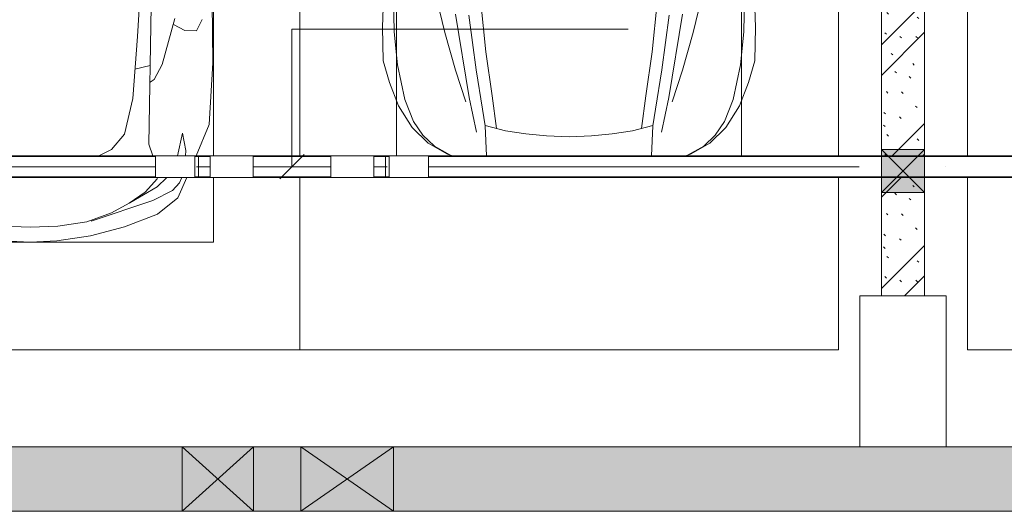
# Model space of a CAD drawing. Header units: millimetres. Extents: x -32229 to 192519, y -13689 to 125138.
# Tile 125 of 256: x 31136 to 35706, y 46900 to 49182. Entities that reach past the tile are written whole.
import ezdxf

# ---------------------------------------------------------------- set-up
doc = ezdxf.new("R2010")
doc.units = ezdxf.units.MM
doc.linetypes.add('ADSK_Осевая', pattern=[2800, 2000, -400, 0, -400])
doc.layers.add('A-DETL-____-OTLN', color=7, linetype='Continuous', lineweight=9, true_color=0x00a600)
for name, color, linetype, lineweight in [('A-DETL-GENF-OTLN', 7, 'Continuous', 18), ('A-GLAZ-____-MCUT', 7, 'Continuous', 9), ('A-GLAZ-____-OTLN', 7, 'Continuous', 18), ('A-WALL-____-MCUT', 7, 'Continuous', 40), ('A-WALL-____-OTLN', 7, 'Continuous', 18), ('A-WALL-____-PATT', 7, 'Continuous', 40), ('C-PRKG-____-OTLN', 7, 'Continuous', 18), ('E-CABL-TRAY-CNTR', 7, 'ADSK_Осевая', 18), ('E-CABL-TRAY-OTLN', 7, 'Continuous', 18), ('I-WALL-____-MCUT', 7, 'Continuous', 40), ('S-COLS-____-MCUT', 7, 'Continuous', 40), ('S-COLS-____-OTLN', 7, 'Continuous', 18)]:
    doc.layers.add(name, color=color, linetype=linetype, lineweight=lineweight)

# ---------------------------------------------------------------- blocks, each defined once
blk = doc.blocks.new('АР_Машиноместо - 4900x2400_М__5300х2500_-V90--01 ЭЛ')
at = {"layer": 'A-DETL-GENF-OTLN', "color": 253, "lineweight": 13, "true_color": 0xaaaaaa}
for p, q in [((686, 4391.6), (596.3, 4340.6)), ((708.9, 4400.3), (686, 4391.6)), ((861.2, 4260.3), (867.1, 4400.3)), ((1638.8, 4260.3), (1632.9, 4400.3)), ((1791.1, 4400.3), (1814, 4391.6)), ((1814, 4391.6), (1903.7, 4340.6)), ((596.3, 4340.6), (522.5, 4267.9)), ((1050.4, 4297.3), (955.5, 4283.9)), ((1146, 4306.7), (1050.4, 4297.3)), ((1250, 4312), (1146, 4306.7)), ((1250, 4312), (1354, 4306.7)), ((1354, 4306.7), (1449.6, 4297.3)), ((1449.6, 4297.3), (1544.5, 4283.9)), ((1903.7, 4340.6), (1977.5, 4267.9)), ((522.5, 4267.9), (458.6, 4167)), ((955.5, 4283.9), (861, 4259.4)), ((914, 4272.5), (893.6, 4121.6)), ((1544.5, 4283.9), (1639, 4259.4)), ((1586, 4272.5), (1606.4, 4121.6)), ((1977.5, 4267.9), (2041.4, 4167)), ((458.6, 4167), (416.4, 4059.2)), ((2041.4, 4167), (2083.6, 4059.2)), ((893.6, 4121.6), (863.9, 3917.5)), ((1606.4, 4121.6), (1636.1, 3917.5)), ((416.4, 4059.2), (387.4, 3958.4)), ((2083.6, 4059.2), (2112.6, 3958.4)), ((387.4, 3958.4), (384, 3802.9)), ((2112.6, 3958.4), (2116, 3802.9)), ((863.9, 3917.5), (840.1, 3687.8)), ((1636.1, 3917.5), (1659.9, 3687.8)), ((384, 3802.9), (390.2, 3630)), ((2116, 3802.9), (2109.8, 3630))]:
    blk.add_line(p, q, dxfattribs=at)
at = {"layer": 'A-DETL-GENF-OTLN', "color": 254, "lineweight": 13, "true_color": 0xd4d4d4}
for p, q in [((696.3, 4395.8), (625, 4354.8)), ((1803.7, 4395.8), (1875, 4354.8)), ((625, 4354.8), (571.5, 4303.1)), ((1875, 4354.8), (1928.5, 4303.1)), ((571.5, 4303.1), (527.8, 4239.8)), ((1928.5, 4303.1), (1972.2, 4239.8)), ((786.9, 4128.3), (821.1, 4289.8)), ((849, 4182.8), (861.2, 4260.3)), ((1651, 4182.8), (1638.8, 4260.3)), ((1713.1, 4128.3), (1678.9, 4289.8)), ((527.8, 4239.8), (488.6, 4138.1)), ((1972.2, 4239.8), (2011.4, 4138.1)), ((819.4, 4000.8), (849, 4182.8)), ((1680.6, 4000.8), (1651, 4182.8)), ((488.6, 4138.1), (454.7, 3976.8)), ((722.7, 4001.8), (771.7, 4149.8)), ((723.2, 3741.5), (786.9, 4128.3)), ((1776.8, 3741.5), (1713.1, 4128.3)), ((1777.3, 4001.8), (1728.3, 4149.8)), ((2011.4, 4138.1), (2045.3, 3976.8)), ((454.7, 3976.8), (438.6, 3823.4)), ((673.6, 3827.1), (722.7, 4001.8)), ((785.7, 3746.6), (819.4, 4000.8)), ((1714.3, 3746.6), (1680.6, 4000.8)), ((1826.4, 3827.1), (1777.3, 4001.8)), ((2045.3, 3976.8), (2061.4, 3823.4)), ((438.6, 3823.4), (434.2, 3623.7)), ((602.3, 3530.2), (673.6, 3827.1)), ((1897.7, 3530.2), (1826.4, 3827.1)), ((2061.4, 3823.4), (2065.8, 3623.7))]:
    blk.add_line(p, q, dxfattribs=at)
at = {"layer": 'C-PRKG-____-OTLN', "color": 253, "lineweight": 13, "true_color": 0xaaaaaa}
for p, q in [((2500, 5300), (0, 5300)), ((0, 4500.3), (0, 5300)), ((2500, 4500.3), (2500, 5300)), ((0, 0), (0, 4400.3)), ((450, 800), (450, 4400.3)), ((2050, 800), (2050, 4400.3)), ((2500, 0), (2500, 4400.3))]:
    blk.add_line(p, q, dxfattribs=at)
blk = doc.blocks.new('АР_Машиноместо - 5300x2500_С-V89--01 ЭЛ')
at = {"layer": 'A-DETL-GENF-OTLN', "color": 253, "lineweight": 13, "true_color": 0xaaaaaa}
for p, q in [((1768.8, -3507.6), (1747.8, -3845.6)), ((2096.6, -3968), (2094.4, -3688.5)), ((1810.7, -3705.5), (1800.3, -4345.5)), ((1921.3, -3762.9), (1861.3, -3975.4)), ((1967.5, -3818.1), (1914.5, -3790.5)), ((2046.9, -3766.3), (2021.6, -3819.3)), ((2021.6, -3819.3), (1967.5, -3818.1)), ((1747.8, -3845.6), (1725.6, -4132.9)), ((1861.3, -3975.4), (1824.8, -4045.5)), ((2080.4, -4254.2), (2096.6, -3968)), ((1824.8, -4045.5), (1805.4, -4057.6)), ((1725.6, -4132.9), (1687.5, -4298.9)), ((1933.3, -4400.3), (1956.3, -4295.1)), ((1956.3, -4295.1), (1971.6, -4374.7)), ((2019, -4400.3), (2080.4, -4254.2)), ((1687.5, -4298.9), (1627.3, -4370.2)), ((1627.3, -4370.2), (1567.4, -4400.3)), ((1800.3, -4345.5), (1818.4, -4400.3)), ((1971.6, -4374.7), (1969.5, -4400.3)), ((1782.9, -4568.9), (1840.4, -4505.3)), ((1838.2, -4543.1), (1883.3, -4500.3)), ((1934.1, -4595.1), (1976.2, -4500.3)), ((1952.4, -4500.3), (1942.5, -4525.7)), ((1708.7, -4619.7), (1782.9, -4568.9)), ((1711.5, -4617.7), (1838.2, -4543.1)), ((1909.3, -4560.1), (1819.3, -4606.5)), ((1942.5, -4525.7), (1909.3, -4560.1)), ((1819.3, -4606.5), (1533, -4703.6)), ((1840.9, -4669.9), (1934.1, -4595.1)), ((1626.1, -4665.1), (1708.7, -4619.7)), ((1511.8, -4706.7), (1626.1, -4665.1)), ((1687.3, -4729.4), (1840.9, -4669.9)), ((1250, -4731.7), (1122.2, -4726.4)), ((1250, -4731.7), (1377.8, -4726.4)), ((1377.8, -4726.4), (1511.8, -4706.7)), ((1529.8, -4771.8), (1687.3, -4729.4)), ((1250, -4800), (1126.4, -4794.1)), ((1250, -4800), (1373.6, -4794.1)), ((1373.6, -4794.1), (1529.8, -4771.8))]:
    blk.add_line(p, q, dxfattribs=at)
at = {"layer": 'A-DETL-GENF-OTLN', "color": 254, "lineweight": 13, "true_color": 0xd4d4d4}
blk.add_line((1805.4, -3980.4), (1734.9, -3996.8), dxfattribs=at)
at = {"layer": 'C-PRKG-____-OTLN', "color": 253, "lineweight": 13, "true_color": 0xaaaaaa}
for p, q in [((2500, 0), (2500, -4400.3)), ((2100, -500), (2100, -4400.3)), ((2100, -4500.3), (2100, -4800)), ((2500, -4500.3), (2500, -5300)), ((400, -4800), (2100, -4800)), ((2500, -5300), (0, -5300))]:
    blk.add_line(p, q, dxfattribs=at)
blk = doc.blocks.new('АР_Машиноместо - 4900x2400_М__5300х2500_-V92--01 ЭЛ')
at = {"layer": 'C-PRKG-____-OTLN', "color": 253, "lineweight": 13, "true_color": 0xaaaaaa}
for p, q in [((0, 0), (0, -4400.3)), ((0, -4500.3), (0, -5300)), ((2500, -5300), (0, -5300))]:
    blk.add_line(p, q, dxfattribs=at)
blk = doc.blocks.new('АР_Отверстие прямоугольное - ЭОМ-3133633--01 ЭЛ')
at = {"layer": 'A-GLAZ-____-OTLN', "lineweight": 13, "true_color": 0xf0f0f0}
blk.add_hatch(color=7, dxfattribs=at).paths.add_polyline_path([(225, 100), (25, 100), (25, -100), (225, -100)])
at = {"layer": 'A-GLAZ-____-MCUT', "color": 253, "lineweight": 13, "true_color": 0xaaaaaa}
for p, q in [((25, 100), (25, -100)), ((225, 100), (225, -100))]:
    blk.add_line(p, q, dxfattribs=at)
at = {"layer": 'A-GLAZ-____-OTLN', "color": 253, "lineweight": 5, "true_color": 0xaaaaaa}
for p, q in [((225, 100), (25, -100)), ((25, 100), (225, -100))]:
    blk.add_line(p, q, dxfattribs=at)
at = {"layer": 'A-GLAZ-____-OTLN', "color": 253, "lineweight": 13, "true_color": 0xaaaaaa}
for p, q in [((225, 100), (25, 100)), ((25, 100), (25, -100)), ((225, -100), (225, 100)), ((25, -100), (225, -100))]:
    blk.add_line(p, q, dxfattribs=at)
blk = doc.blocks.new('АР_Отверстие прямоугольное - ВК-5561483--01 ЭЛ')
at = {"layer": 'A-GLAZ-____-OTLN', "lineweight": 13, "true_color": 0xf0f0f0}
blk.add_hatch(color=7, dxfattribs=at).paths.add_polyline_path([(340, 150), (-90, 150), (-90, -150), (340, -150)])
at = {"layer": 'A-GLAZ-____-MCUT', "color": 253, "lineweight": 13, "true_color": 0xaaaaaa}
for p, q in [((-90, 150), (-90, -150)), ((340, 150), (340, -150))]:
    blk.add_line(p, q, dxfattribs=at)
at = {"layer": 'A-GLAZ-____-OTLN', "color": 253, "lineweight": 5, "true_color": 0xaaaaaa}
for p, q in [((340, 150), (-90, -150)), ((-90, 150), (340, -150))]:
    blk.add_line(p, q, dxfattribs=at)
at = {"layer": 'A-GLAZ-____-OTLN', "color": 253, "lineweight": 13, "true_color": 0xaaaaaa}
for p, q in [((340, 150), (-90, 150)), ((-90, 150), (-90, -150)), ((340, -150), (340, 150)), ((-90, -150), (340, -150))]:
    blk.add_line(p, q, dxfattribs=at)
blk = doc.blocks.new('АР_Отверстие прямоугольное - ВК-5556621--01 ЭЛ')
at = {"layer": 'A-GLAZ-____-OTLN', "lineweight": 13, "true_color": 0xf0f0f0}
blk.add_hatch(color=7, dxfattribs=at).paths.add_polyline_path([(-40, -150), (290, -150), (290, 150), (-40, 150)])
at = {"layer": 'A-GLAZ-____-MCUT', "color": 253, "lineweight": 13, "true_color": 0xaaaaaa}
for p, q in [((-40, 150), (-40, -150)), ((290, 150), (290, -150))]:
    blk.add_line(p, q, dxfattribs=at)
at = {"layer": 'A-GLAZ-____-OTLN', "color": 253, "lineweight": 5, "true_color": 0xaaaaaa}
for p, q in [((290, 150), (-40, -150)), ((-40, 150), (290, -150))]:
    blk.add_line(p, q, dxfattribs=at)
at = {"layer": 'A-GLAZ-____-OTLN', "color": 253, "lineweight": 13, "true_color": 0xaaaaaa}
for p, q in [((290, 150), (-40, 150)), ((-40, 150), (-40, -150)), ((290, -150), (290, 150)), ((-40, -150), (290, -150))]:
    blk.add_line(p, q, dxfattribs=at)
blk = doc.blocks.new('Наметкина 10_РД_АР_П_отсоединено_rvt-1--01 ЭЛ')
at = {"layer": 'A-WALL-____-PATT', "lineweight": 5, "true_color": 0xaaaaaa}
h = blk.add_hatch(dxfattribs=at)
h.set_pattern_fill('FP_6', color=253, style=0, pattern_type=2)
h.set_pattern_definition([(135, (300.56, 377.28), (-565.6854, 6e-14), [10, -790]), (135, (349.8, 474.73), (-565.6854, 6e-14), [10, -790]), (135, (423.93, 473.06), (-565.6854, 6e-14), [10, -790]), (135, (229.92, 447.9), (-565.6854, 6e-14), [10, -790]), (135, (155.08, 447.9), (-565.6854, 6e-14), [10, -790]), (135, (114.9, 369.03), (-565.6854, 6e-14), [10, -790]), (135, (132.43, 285.8), (-565.6854, 6e-14), [10, -790]), (135, (214.66, 322), (-565.6854, 6e-14), [10, -790]), (135, (198.16, 261.88), (-565.6854, 6e-14), [10, -790]), (135, (45.2, 272.9), (-565.6854, 6e-14), [10, -790]), (135, (42.32, 336.16), (-565.6854, 6e-14), [10, -790]), (135, (92.26, 192.24), (-565.6854, 6e-14), [10, -790]), (135, (7.07, 149.2), (-565.6854, 6e-14), [10, -790]), (135, (80.6, 95.1), (-565.6854, 6e-14), [10, -790]), (135, (79.53, 36.94), (-565.6854, 6e-14), [10, -790]), (135, (153.87, 74.56), (-565.6854, 6e-14), [10, -790]), (135, (228.35, 124.8), (-565.6854, 6e-14), [10, -790]), (135, (279.75, 180.4), (-565.6854, 6e-14), [10, -790]), (135, (282.9, 31.63), (-565.6854, 6e-14), [10, -790]), (135, (377.38, 53.45), (-565.6854, 6e-14), [10, -790]), (135, (352.28, 102.7), (-565.6854, 6e-14), [10, -790]), (135, (354.05, 0), (-565.6854, 6e-14), [10, -790]), (135, (553.23, 16.45), (-565.6854, 6e-14), [10, -790]), (135, (542.38, 63.45), (-565.6854, 6e-14), [10, -790]), (135, (536.58, 239.3), (-565.6854, 6e-14), [10, -790]), (135, (475.85, 203.9), (-565.6854, 6e-14), [10, -790]), (135, (475.85, 316.54), (-565.6854, 6e-14), [10, -790]), (135, (520.8, 408.7), (-565.6854, 6e-14), [10, -790]), (135, (551.1, 470.8), (-565.6854, 6e-14), [10, -790]), (135, (235.25, 537.93), (-565.6854, 6e-14), [10, -790]), (135, (407.25, 547.65), (-565.6854, 6e-14), [10, -790]), (135, (94.5, 558.6), (-565.6854, 6e-14), [10, -790]), (135, (46.4, 532.3), (-565.6854, 6e-14), [10, -790]), (135, (85.56, 465.04), (-565.6854, 6e-14), [10, -790]), (135, (355.53, 181.14), (-565.6854, 6e-14), [10, -790]), (135, (362.23, 243.6), (-565.6854, 6e-14), [10, -790]), (135, (413.45, 344.1), (-565.6854, 6e-14), [10, -790]), (135, (286.3, 273.25), (-565.6854, 6e-14), [10, -790]), (135, (423.02, 263.72), (-565.6854, 6e-14), [10, -790]), (135, (162.94, 190.2), (-565.6854, 6e-14), [10, -790]), (135, (470.25, 120.93), (-565.6854, 6e-14), [10, -790]), (135, (484.48, 9.78), (-565.6854, 6e-14), [10, -790]), (45, (0, 212.13), (-565.6854, 0), []), (45, (212.13, 0), (-565.6854, 0), []), (45, (353.55, 0), (-565.6854, 0), []), (45, (0, 353.55), (-565.6854, 0), [])])
h.paths.add_polyline_path([(35335.3, 47900), (35335.3, 48449.7), (35135.3, 48449.7), (35135.3, 47900)])
h.paths.add_polyline_path([(35135.3, 48549.7), (35335.3, 48549.7), (35335.3, 51750), (35135.3, 51750), (35135.3, 48580)])
h = blk.add_hatch(dxfattribs=at)
h.set_pattern_fill('FP_1', color=253, style=0, pattern_type=2)
h.set_pattern_definition([(45, (0, 0), (-228.0985, 228.0985), []), (45, (228.1, 0), (-228.0985, 228.0985), [403.225, -80.645, 6.706, -73.939])])
h.paths.add_polyline_path([(16035.3, 46900), (51405.3, 46900), (51405.3, 47200), (16035.3, 47200)])
at = {"layer": 'A-WALL-____-MCUT', "color": 253, "lineweight": 13, "true_color": 0xaaaaaa}
for p, q in [((31890.3, 47200), (27335.3, 47200)), ((32220.3, 47200), (31890.3, 47200)), ((32440.3, 47200), (32220.3, 47200)), ((32870.3, 47200), (32440.3, 47200)), ((35035.3, 47200), (32870.3, 47200)), ((43135.3, 47200), (35435.3, 47200)), ((16035.3, 46900), (31890.3, 46900)), ((31890.3, 46900), (32220.3, 46900)), ((32220.3, 46900), (32440.3, 46900)), ((32440.3, 46900), (32870.3, 46900)), ((32870.3, 46900), (51405.3, 46900))]:
    blk.add_line(p, q, dxfattribs=at)
at = {"layer": 'A-WALL-____-OTLN', "color": 253, "lineweight": 13, "true_color": 0xaaaaaa}
blk.add_line((35435.3, 47200), (35035.3, 47200), dxfattribs=at)
at = {"layer": 'I-WALL-____-MCUT', "color": 253, "lineweight": 13, "true_color": 0xaaaaaa}
for p, q in [((35135.3, 49450), (35135.3, 48580)), ((35335.3, 48580), (35335.3, 49450)), ((35135.3, 48580), (35135.3, 48549.7)), ((35335.3, 48549.7), (35335.3, 48580)), ((35135.3, 48449.7), (35135.3, 48380)), ((35335.3, 48380), (35335.3, 48449.7)), ((35135.3, 48380), (35135.3, 47900)), ((35335.3, 47900), (35335.3, 48380)), ((35135.3, 47900), (35335.3, 47900))]:
    blk.add_line(p, q, dxfattribs=at)
at = {"layer": 'S-COLS-____-MCUT', "color": 253, "lineweight": 15, "true_color": 0xaaaaaa}
for p, q in [((35435.3, 47900), (35035.3, 47900)), ((35035.3, 47900), (35035.3, 47200)), ((35435.3, 47200), (35435.3, 47900))]:
    blk.add_line(p, q, dxfattribs=at)
at = {"layer": 'S-COLS-____-OTLN', "color": 253, "lineweight": 15, "true_color": 0xaaaaaa}
blk.add_line((35035.3, 47200), (35435.3, 47200), dxfattribs=at)
at = {"layer": 'A-GLAZ-____-OTLN', "color": 253, "lineweight": 13, "true_color": 0xaaaaaa}
for name, p, rotation in [('АР_Отверстие прямоугольное - ЭОМ-3133633--01 ЭЛ', (35235.3, 48355), 89.99999999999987), ('АР_Отверстие прямоугольное - ВК-5556621--01 ЭЛ', (32180.3, 47050), 180), ('АР_Отверстие прямоугольное - ВК-5561483--01 ЭЛ', (32780.3, 47050), 180)]:
    blk.add_blockref(name, p, dxfattribs=dict(at, rotation=rotation))
at = {"layer": 'C-PRKG-____-OTLN', "color": 253, "lineweight": 13, "true_color": 0xaaaaaa}
for name, p in [('АР_Машиноместо - 5300x2500_С-V89--01 ЭЛ', (29935.3, 52950)), ('АР_Машиноместо - 4900x2400_М__5300х2500_-V92--01 ЭЛ', (35535.3, 52950))]:
    blk.add_blockref(name, p, dxfattribs=at)
at = {"layer": 'C-PRKG-____-OTLN', "color": 253, "lineweight": 13, "true_color": 0xaaaaaa, "rotation": 180}
blk.add_blockref('АР_Машиноместо - 4900x2400_М__5300х2500_-V90--01 ЭЛ', (34935.3, 52950), dxfattribs=at)
blk = doc.blocks.new('M_Вертикальный внутренний изгиб-колено для канального - Стандартное-2611030--01 ЭЛ')
at = {"layer": 'E-CABL-TRAY-OTLN', "color": 5, "true_color": 0x0000ff}
for p, q in [((31766.7, 48449.7), (31766.7, 48549.7)), ((31841.7, 48549.7), (31766.7, 48549.7)), ((31841.7, 48549.7), (31878.2, 48549.7)), ((31878.2, 48549.7), (31948, 48549.7)), ((31948, 48549.7), (31948, 48449.7)), ((31766.7, 48449.7), (31841.7, 48449.7)), ((31878.2, 48449.7), (31841.7, 48449.7)), ((31948, 48449.7), (31878.2, 48449.7))]:
    blk.add_line(p, q, dxfattribs=at)
blk = doc.blocks.new('M_Вертикальный внутренний изгиб-колено для канального - Стандартное-V320--01 ЭЛ')
at = {"layer": 'E-CABL-TRAY-OTLN', "color": 5, "true_color": 0x0000ff}
for p, q in [((32851.2, 48449.7), (32851.2, 48549.7)), ((32921.1, 48549.7), (32851.2, 48549.7)), ((32921.1, 48549.7), (32957.6, 48549.7)), ((32957.6, 48549.7), (33032.6, 48549.7)), ((33032.6, 48549.7), (33032.6, 48449.7)), ((32851.2, 48449.7), (32921.1, 48449.7)), ((32957.6, 48449.7), (32921.1, 48449.7)), ((33032.6, 48449.7), (32957.6, 48449.7))]:
    blk.add_line(p, q, dxfattribs=at)
blk = doc.blocks.new('M_Вертикальный наружный изгиб-колено для канального - Стандартное-2611026--01 ЭЛ')
at = {"layer": 'E-CABL-TRAY-OTLN', "color": 5, "true_color": 0x0000ff}
for p, q in [((32019.3, 48449.7), (32019.3, 48549.7)), ((32089.2, 48549.7), (32019.3, 48549.7)), ((32089.2, 48549.7), (32143.9, 48549.7)), ((32143.9, 48549.7), (32218.9, 48549.7)), ((32218.9, 48549.7), (32218.9, 48449.7)), ((32089.2, 48449.7), (32019.3, 48449.7)), ((32143.9, 48449.7), (32089.2, 48449.7)), ((32218.9, 48449.7), (32143.9, 48449.7))]:
    blk.add_line(p, q, dxfattribs=at)

msp = doc.modelspace()

# ---------------------------------------------------------------- linework, layer by layer
at = {"layer": 'A-DETL-____-OTLN', "color": 5, "true_color": 0x0000ff}
for p, q in [((32399.6, 48499.7), (32399.6, 49137.7)), ((32399.6, 49137.7), (33959.6, 49137.7)), ((32343, 48443.2), (32456.2, 48556.3))]:
    msp.add_line(p, q, dxfattribs=at)
at = {"layer": 'E-CABL-TRAY-CNTR', "color": 5, "true_color": 0x0000ff}
for p, q in [((13784.9, 48499.7), (31766.7, 48499.7)), ((31957.1, 48499.7), (32019.3, 48499.7)), ((32218.9, 48499.7), (32580.3, 48499.7)), ((32842.1, 48499.7), (32779.9, 48499.7)), ((33032.6, 48499.7), (50165.3, 48499.7))]:
    msp.add_line(p, q, dxfattribs=at)
at = {"layer": 'E-CABL-TRAY-OTLN', "color": 5, "true_color": 0x0000ff}
for p, q in [((13784.9, 48549.7), (31766.7, 48549.7)), ((13784.9, 48547.2), (31766.7, 48547.2)), ((31766.7, 48549.7), (31766.7, 48547.2)), ((31948, 48547.2), (31948, 48549.7)), ((31948, 48549.7), (32019.3, 48549.7)), ((31948, 48547.2), (32019.3, 48547.2)), ((31965.3, 48452.3), (31965.3, 48547.2)), ((32019.3, 48549.7), (32019.3, 48547.2)), ((32218.9, 48547.2), (32218.9, 48549.7)), ((32218.9, 48549.7), (32580.3, 48549.7)), ((32218.9, 48547.2), (32580.3, 48547.2)), ((32580.3, 48549.7), (32580.3, 48547.2)), ((32779.9, 48547.2), (32779.9, 48549.7)), ((32851.2, 48549.7), (32779.9, 48549.7)), ((32851.2, 48547.2), (32779.9, 48547.2)), ((32833.9, 48547.2), (32833.9, 48452.3)), ((32851.2, 48549.7), (32851.2, 48547.2)), ((33032.6, 48547.2), (33032.6, 48549.7)), ((33032.6, 48549.7), (50165.3, 48549.7)), ((33032.6, 48547.2), (50165.3, 48547.2)), ((13784.9, 48452.3), (31766.7, 48452.3)), ((13784.9, 48449.7), (31766.7, 48449.7)), ((31766.7, 48452.3), (31766.7, 48449.7)), ((31948, 48449.7), (31948, 48452.3)), ((31948, 48452.3), (32019.3, 48452.3)), ((31948, 48449.7), (32019.3, 48449.7)), ((32019.3, 48452.3), (32019.3, 48449.7)), ((32218.9, 48449.7), (32218.9, 48452.3)), ((32218.9, 48452.3), (32580.3, 48452.3)), ((32218.9, 48449.7), (32580.3, 48449.7)), ((32580.3, 48452.3), (32580.3, 48449.7)), ((32779.9, 48449.7), (32779.9, 48452.3)), ((32851.2, 48452.3), (32779.9, 48452.3)), ((32851.2, 48449.7), (32779.9, 48449.7)), ((32851.2, 48452.3), (32851.2, 48449.7)), ((33032.6, 48449.7), (33032.6, 48452.3)), ((33032.6, 48452.3), (50165.3, 48452.3)), ((33032.6, 48449.7), (50165.3, 48449.7))]:
    msp.add_line(p, q, dxfattribs=at)

# ---------------------------------------------------------------- block references
at = {"lineweight": 5}
msp.add_blockref('Наметкина 10_РД_АР_П_отсоединено_rvt-1--01 ЭЛ', (0, 0), dxfattribs=at)
at = {"layer": 'E-CABL-TRAY-OTLN', "color": 5, "true_color": 0x0000ff}
for name in ['M_Вертикальный внутренний изгиб-колено для канального - Стандартное-2611030--01 ЭЛ', 'M_Вертикальный наружный изгиб-колено для канального - Стандартное-2611026--01 ЭЛ', 'M_Вертикальный внутренний изгиб-колено для канального - Стандартное-V320--01 ЭЛ']:
    msp.add_blockref(name, (0, 0), dxfattribs=at)
at = {"layer": 'E-CABL-TRAY-OTLN', "color": 5, "true_color": 0x0000ff, "rotation": 180}
msp.add_blockref('M_Вертикальный наружный изгиб-колено для канального - Стандартное-2611026--01 ЭЛ', (64799.2, 96999.5), dxfattribs=at)

doc.saveas('drawing.dxf')
